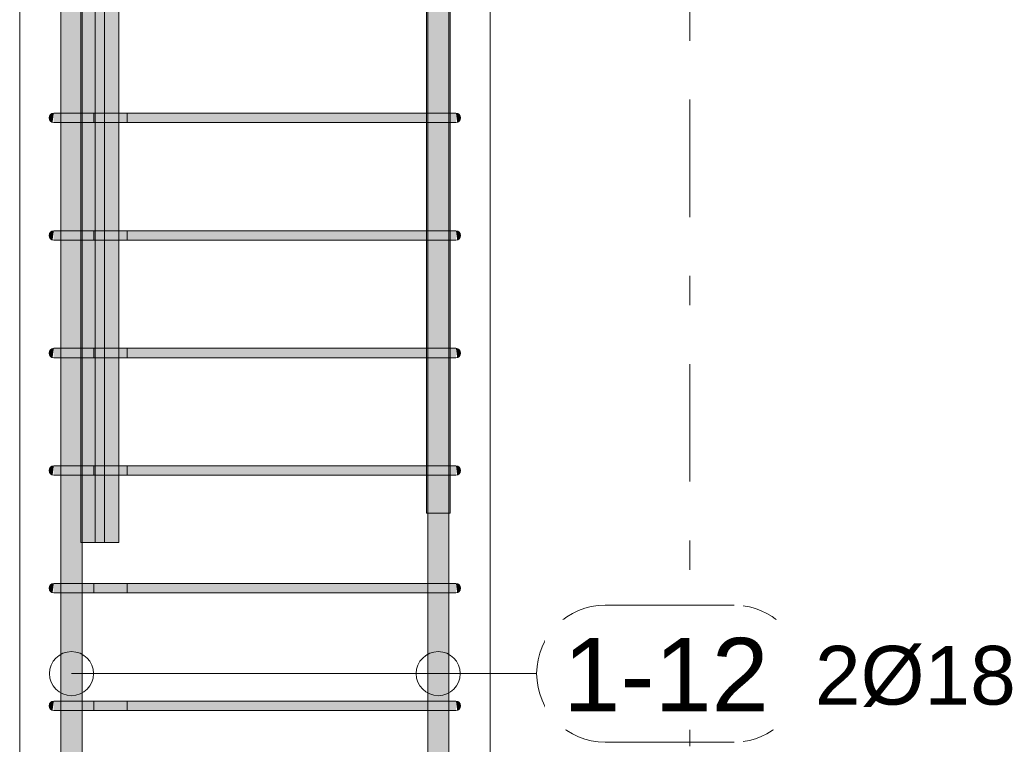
# Model space of a CAD drawing. Header units: millimetres. Extents: x 4307 to 42792, y 1610 to 10025.
# Tile 38 of 256: x 5400 to 6237, y 7687 to 8303. Entities that reach past the tile are written whole.
import ezdxf

# ---------------------------------------------------------------- set-up
doc = ezdxf.new("R2010")
doc.units = ezdxf.units.MM
doc.linetypes.add('Čára osnovy', pattern=[225, 100, -50, 25, -50])
for name, color, linetype, lineweight in [('S-COLS', 52, 'Continuous', 9), ('S-GRID', 1, 'Continuous', 5), ('S-RBAR', 171, 'Continuous', 5), ('S-RBAR-IDEN', 171, 'Continuous', 5)]:
    doc.layers.add(name, color=color, linetype=linetype, lineweight=lineweight)
doc.styles.add('Arial', font='arial.ttf', dxfattribs={"height": 50})
doc.styles.add('Arial_1', font='arial.ttf', dxfattribs={"height": 62.5})

# ---------------------------------------------------------------- blocks, each defined once
blk = doc.blocks.new('Popisek výztuže - _Typ_ množství_PRAVÝ-500031-V1')
at = {"layer": 'S-RBAR-IDEN'}
for p, q in [((6694.54, 8583.84), (6584.84, 8583.84)), ((6584.84, 8467.41), (6694.54, 8467.41))]:
    blk.add_line(p, q, dxfattribs=at)
for centre, start, end in [((6584.84, 8525.62), 90, 270), ((6694.54, 8525.62), 277.64339, 82.35661)]:
    blk.add_arc(centre, 58.22, start, end, dxfattribs=at)

msp = doc.modelspace()

# ---------------------------------------------------------------- hatches: boundary and pattern name
at = {"layer": 'S-RBAR'}
h = msp.add_hatch(color=7, dxfattribs=at)
h.paths.add_polyline_path([(5765.95, 7883.8), (5765.95, 7916), (5764.95, 7916), (5765.14, 7883.8)])
h.paths.add_polyline_path([(5745.95, 7883.8), (5746.95, 7883.8), (5746.95, 7916), (5745.95, 7916)])
h.paths.add_polyline_path([(5764.95, 7924), (5765.95, 7924), (5765.95, 8016), (5764.95, 8016), (5764.95, 7975.66)])
h.paths.add_polyline_path([(5745.95, 7924), (5746.95, 7924), (5746.95, 8016), (5745.95, 8016), (5745.95, 7975.66)])
h.paths.add_polyline_path([(5746.95, 8024), (5746.95, 8116), (5745.95, 8116), (5745.95, 8024)])
h.paths.add_polyline_path([(5765.95, 8024), (5765.95, 8116), (5764.95, 8116), (5765.14, 8024)])
h.paths.add_polyline_path([(5765.14, 8124), (5765.95, 8124), (5765.95, 8216), (5764.95, 8216), (5764.95, 8124)])
h.paths.add_polyline_path([(5746.95, 8124), (5746.95, 8216), (5745.95, 8216), (5745.95, 8124)])
h.paths.add_polyline_path([(5746.95, 8224), (5746.95, 8316), (5745.95, 8316), (5745.95, 8224)])
h.paths.add_polyline_path([(5765.14, 8224), (5765.95, 8224), (5765.95, 8316), (5764.95, 8316), (5764.95, 8224)])
h.paths.add_polyline_path([(5765.95, 8324), (5765.95, 8416), (5764.95, 8416), (5765.14, 8324)])
h.paths.add_polyline_path([(5746.95, 8324), (5746.95, 8416), (5745.95, 8416), (5745.95, 8324)])
h.paths.add_polyline_path([(5746.95, 8424), (5746.95, 8516), (5745.95, 8516), (5745.95, 8424)])
h.paths.add_polyline_path([(5765.14, 8424), (5765.95, 8424), (5765.95, 8516), (5764.95, 8516), (5764.95, 8424)])
h.paths.add_polyline_path([(5746.95, 8524), (5746.95, 8616), (5745.95, 8616), (5745.95, 8524)])
h.paths.add_polyline_path([(5765.95, 8524), (5765.95, 8616), (5764.95, 8616), (5765.14, 8524)])
h.paths.add_polyline_path([(5745.95, 8624), (5746.95, 8624), (5746.95, 8660), (5764.95, 8660), (5765.14, 8624), (5765.95, 8624), (5765.95, 8695), (5745.95, 8695), (5745.95, 8666.55)])
h.paths.add_polyline_path([(5765.95, 8705), (5765.95, 8707.64), (5745.95, 8707.64), (5745.95, 8705)])
h.paths.add_polyline_path([(5765.95, 8729.64), (5765.95, 8783.8), (5745.95, 8783.8), (5745.95, 8729.64)])
h = msp.add_hatch(color=7, dxfattribs=at)
h.paths.add_polyline_path([(5484.3, 7858.8), (5484.3, 7916), (5464.3, 7916), (5464.3, 7858.8), (5466.69, 7858.8)])
h.paths.add_polyline_path([(5464.3, 7924), (5484.3, 7924), (5484.3, 8016), (5464.3, 8016), (5464.3, 7975.66)])
h.paths.add_polyline_path([(5484.3, 8024), (5484.3, 8116), (5464.3, 8116), (5464.3, 8024), (5474.5, 8024)])
h.paths.add_polyline_path([(5484.3, 8124), (5484.3, 8216), (5464.3, 8216), (5464.3, 8124), (5474.5, 8124)])
h.paths.add_polyline_path([(5484.3, 8224), (5484.3, 8316), (5464.3, 8316), (5464.3, 8224), (5474.5, 8224)])
h.paths.add_polyline_path([(5466.69, 8324), (5484.3, 8324), (5484.3, 8416), (5464.3, 8416), (5464.3, 8324)])
h.paths.add_polyline_path([(5484.3, 8424), (5484.3, 8516), (5464.3, 8516), (5464.3, 8424), (5474.5, 8424)])
h.paths.add_polyline_path([(5484.3, 8524), (5484.3, 8616), (5464.3, 8616), (5464.3, 8524), (5474.5, 8524)])
h.paths.add_polyline_path([(5474.5, 8624), (5484.3, 8624), (5484.3, 8695), (5464.3, 8695), (5464.3, 8624), (5466.69, 8624)])
h.paths.add_polyline_path([(5484.3, 8705), (5484.3, 8707.64), (5481.93, 8707.64), (5479.29, 8705)])
h.paths.add_polyline_path([(5471.01, 8729.64), (5484.3, 8729.64), (5484.3, 8758.8), (5466.02, 8758.8), (5466.02, 8729.64), (5466.69, 8729.64)])
h = msp.add_hatch(color=7, dxfattribs=at)
h.paths.add_polyline_path([(5464.3, 7858.8), (5464.3, 7916), (5453.05, 7916), (5453.05, 7858.8)])
h.paths.add_polyline_path([(5453.05, 7924), (5464.3, 7924), (5464.3, 8016), (5453.05, 8016), (5453.05, 7975.66)])
h.paths.add_polyline_path([(5464.3, 8024), (5464.3, 8116), (5453.05, 8116), (5453.05, 8024), (5463.14, 8024)])
h.paths.add_polyline_path([(5456.65, 8124), (5464.3, 8124), (5464.3, 8216), (5453.05, 8216), (5453.05, 8124)])
h.paths.add_polyline_path([(5456.65, 8224), (5464.3, 8224), (5464.3, 8316), (5453.05, 8316), (5453.05, 8224)])
h.paths.add_polyline_path([(5459.62, 8324), (5464.3, 8324), (5464.3, 8416), (5453.05, 8416), (5453.05, 8324), (5456.65, 8324)])
h.paths.add_polyline_path([(5464.3, 8424), (5464.3, 8516), (5453.05, 8516), (5453.05, 8424), (5463.14, 8424)])
h.paths.add_polyline_path([(5463.14, 8524), (5464.3, 8524), (5464.3, 8616), (5453.05, 8616), (5453.05, 8524), (5459.9, 8524)])
h.paths.add_polyline_path([(5463.14, 8624), (5464.3, 8624), (5464.3, 8695), (5455.57, 8695.17), (5452.05, 8695.63), (5452.05, 8660), (5453.05, 8660), (5453.05, 8624), (5459.9, 8624)])
h.paths.add_polyline_path([(5456.02, 8705.11), (5456.02, 8707.64), (5452.05, 8707.64), (5452.05, 8705.63)])
h.paths.add_polyline_path([(5452.05, 8729.64), (5456.02, 8729.88), (5456.02, 8752.45), (5452.05, 8748.47), (5452.05, 8729.88)])
h = msp.add_hatch(color=7, dxfattribs=at)
h.paths.add_polyline_path([(5435.05, 5870), (5453.05, 5870), (5452.83, 5916), (5435.05, 5916), (5435.05, 5902.99)])
h.paths.add_polyline_path([(5445.17, 5924), (5453.05, 5924), (5452.83, 6016), (5435.05, 6016), (5435.05, 5924), (5444.85, 5924)])
h.paths.add_polyline_path([(5441.35, 6024), (5453.05, 6024), (5452.83, 6116), (5435.05, 6116), (5435.05, 6024), (5438.1, 6024)])
h.paths.add_polyline_path([(5445.17, 6124), (5453.05, 6124), (5452.83, 6216), (5435.05, 6216), (5435.05, 6124), (5444.85, 6124)])
h.paths.add_polyline_path([(5453.05, 6224), (5452.83, 6316), (5435.05, 6316), (5435.05, 6224), (5452.83, 6224)])
h.paths.add_polyline_path([(5441.35, 6324), (5453.05, 6324), (5452.83, 6416), (5435.05, 6416), (5435.05, 6324), (5438.1, 6324)])
h.paths.add_polyline_path([(5441.35, 6424), (5453.05, 6424), (5452.83, 6516), (5435.05, 6516), (5435.05, 6424), (5438.1, 6424)])
h.paths.add_polyline_path([(5445.17, 6524), (5453.05, 6524), (5452.83, 6616), (5435.05, 6616), (5435.05, 6524), (5444.85, 6524)])
h.paths.add_polyline_path([(5441.35, 6624), (5453.05, 6624), (5452.83, 6716), (5435.05, 6716), (5435.05, 6624), (5438.1, 6624)])
h.paths.add_polyline_path([(5441.35, 6724), (5453.05, 6724), (5452.83, 6816), (5435.05, 6816), (5435.05, 6724), (5438.1, 6724)])
h.paths.add_polyline_path([(5441.35, 6824), (5453.05, 6824), (5452.83, 6916), (5435.05, 6916), (5435.05, 6824), (5438.1, 6824)])
h.paths.add_polyline_path([(5441.35, 6924), (5453.05, 6924), (5452.83, 7016), (5435.05, 7016), (5435.05, 6924), (5438.1, 6924)])
h.paths.add_polyline_path([(5452.83, 7024), (5453.05, 7024), (5452.83, 7116), (5435.05, 7116), (5435.05, 7024), (5449, 7024)])
h.paths.add_polyline_path([(5441.35, 7124), (5453.05, 7124), (5452.83, 7216), (5435.05, 7216), (5435.05, 7124), (5438.1, 7124)])
h.paths.add_polyline_path([(5453.05, 7224), (5452.83, 7316), (5435.05, 7316), (5435.05, 7224), (5452.83, 7224)])
h.paths.add_polyline_path([(5452.83, 7324), (5453.05, 7324), (5452.83, 7416), (5435.05, 7416), (5435.05, 7324), (5449, 7324)])
h.paths.add_polyline_path([(5441.35, 7424), (5453.05, 7424), (5452.83, 7516), (5435.05, 7516), (5435.05, 7424), (5438.1, 7424)])
h.paths.add_polyline_path([(5441.35, 7524), (5453.05, 7524), (5452.83, 7616), (5435.05, 7616), (5435.05, 7524), (5438.1, 7524)])
h.paths.add_polyline_path([(5444.85, 7624), (5453.05, 7624), (5452.83, 7716), (5435.05, 7716), (5435.05, 7624), (5441.35, 7624)])
h.paths.add_polyline_path([(5445.17, 7724), (5453.05, 7724), (5452.83, 7816), (5435.05, 7816), (5435.05, 7724), (5444.85, 7724)])
h.paths.add_polyline_path([(5452.83, 7824), (5453.05, 7824), (5452.83, 7916), (5435.05, 7916), (5435.05, 7824), (5449, 7824)])
h.paths.add_polyline_path([(5452.83, 7924), (5453.05, 7924), (5452.83, 8016), (5435.05, 8016), (5435.05, 7924), (5449, 7924)])
h.paths.add_polyline_path([(5441.35, 8024), (5453.05, 8024), (5452.83, 8116), (5435.05, 8116), (5435.05, 8024), (5438.1, 8024)])
h.paths.add_polyline_path([(5445.17, 8124), (5453.05, 8124), (5452.83, 8216), (5435.05, 8216), (5435.05, 8124), (5444.85, 8124)])
h.paths.add_polyline_path([(5441.35, 8224), (5453.05, 8224), (5452.83, 8316), (5435.05, 8316), (5435.05, 8224), (5438.1, 8224)])
h.paths.add_polyline_path([(5445.17, 8324), (5453.05, 8324), (5452.83, 8416), (5435.05, 8416), (5435.05, 8324), (5444.85, 8324)])
h.paths.add_polyline_path([(5444.85, 8424), (5453.05, 8424), (5452.83, 8516), (5435.05, 8516), (5435.05, 8424), (5441.35, 8424)])
h.paths.add_polyline_path([(5445.17, 8524), (5453.05, 8524), (5452.83, 8616), (5435.05, 8616), (5435.05, 8524), (5444.85, 8524)])
h.paths.add_polyline_path([(5449, 8624), (5453.05, 8624), (5452.83, 8660), (5435.05, 8660), (5435.05, 8624), (5445.17, 8624)])
h = msp.add_hatch(color=7, dxfattribs=at)
h.paths.add_polyline_path([(5746.95, 5870), (5764.95, 5870), (5764.95, 5916), (5746.95, 5916), (5746.95, 5902.99)])
h.paths.add_polyline_path([(5761.9, 5924), (5764.95, 5924), (5764.95, 6016), (5746.95, 6016), (5746.95, 5924), (5758.65, 5924)])
h.paths.add_polyline_path([(5761.9, 6024), (5764.95, 6024), (5764.95, 6116), (5746.95, 6116), (5746.95, 6024), (5758.65, 6024)])
h.paths.add_polyline_path([(5761.9, 6124), (5764.95, 6124), (5764.95, 6216), (5746.95, 6216), (5746.95, 6124), (5758.65, 6124)])
h.paths.add_polyline_path([(5746.95, 6224), (5764.95, 6224), (5764.95, 6316), (5746.95, 6316), (5746.95, 6275.01)])
h.paths.add_polyline_path([(5761.9, 6324), (5764.95, 6324), (5764.95, 6416), (5746.95, 6416), (5746.95, 6324), (5758.65, 6324)])
h.paths.add_polyline_path([(5761.9, 6424), (5764.95, 6424), (5764.95, 6516), (5746.95, 6516), (5746.95, 6424), (5758.65, 6424)])
h.paths.add_polyline_path([(5761.9, 6524), (5764.95, 6524), (5764.95, 6616), (5746.95, 6616), (5746.95, 6524), (5758.65, 6524)])
h.paths.add_polyline_path([(5761.9, 6624), (5764.95, 6624), (5764.95, 6716), (5746.95, 6716), (5746.95, 6624), (5758.65, 6624)])
h.paths.add_polyline_path([(5761.9, 6724), (5764.95, 6724), (5764.95, 6816), (5746.95, 6816), (5746.95, 6724), (5758.65, 6724)])
h.paths.add_polyline_path([(5761.9, 6824), (5764.95, 6824), (5764.95, 6916), (5746.95, 6916), (5746.95, 6824), (5758.65, 6824)])
h.paths.add_polyline_path([(5761.9, 6924), (5764.95, 6924), (5764.95, 7016), (5746.95, 7016), (5746.95, 6924), (5758.65, 6924)])
h.paths.add_polyline_path([(5746.95, 7024), (5764.95, 7024), (5764.95, 7116), (5746.95, 7116), (5746.95, 7072.19)])
h.paths.add_polyline_path([(5758.65, 7124), (5764.95, 7124), (5764.95, 7216), (5746.95, 7216), (5746.95, 7124), (5754.83, 7124)])
h.paths.add_polyline_path([(5751, 7224), (5764.95, 7224), (5764.95, 7316), (5746.95, 7316), (5746.95, 7224)])
h.paths.add_polyline_path([(5751, 7324), (5764.95, 7324), (5764.95, 7416), (5746.95, 7416), (5746.95, 7324)])
h.paths.add_polyline_path([(5761.9, 7424), (5764.95, 7424), (5764.95, 7516), (5746.95, 7516), (5746.95, 7424), (5758.65, 7424)])
h.paths.add_polyline_path([(5758.65, 7524), (5764.95, 7524), (5764.95, 7616), (5746.95, 7616), (5746.95, 7524), (5754.83, 7524)])
h.paths.add_polyline_path([(5761.9, 7624), (5764.95, 7624), (5764.95, 7716), (5746.95, 7716), (5746.95, 7624), (5758.65, 7624)])
h.paths.add_polyline_path([(5761.9, 7724), (5764.95, 7724), (5764.95, 7816), (5746.95, 7816), (5746.95, 7724), (5758.65, 7724)])
h.paths.add_polyline_path([(5751, 7824), (5764.95, 7824), (5764.95, 7916), (5746.95, 7916), (5746.95, 7824)])
h.paths.add_polyline_path([(5751, 7924), (5764.95, 7924), (5764.95, 8016), (5746.95, 8016), (5746.95, 7924)])
h.paths.add_polyline_path([(5761.9, 8024), (5764.95, 8024), (5764.95, 8116), (5746.95, 8116), (5746.95, 8024), (5758.65, 8024)])
h.paths.add_polyline_path([(5761.9, 8124), (5764.95, 8124), (5764.95, 8216), (5746.95, 8216), (5746.95, 8124), (5758.65, 8124)])
h.paths.add_polyline_path([(5761.9, 8224), (5764.95, 8224), (5764.95, 8316), (5746.95, 8316), (5746.95, 8224), (5758.65, 8224)])
h.paths.add_polyline_path([(5761.9, 8324), (5764.95, 8324), (5764.95, 8416), (5746.95, 8416), (5746.95, 8324), (5758.65, 8324)])
h.paths.add_polyline_path([(5758.65, 8424), (5764.95, 8424), (5764.95, 8516), (5746.95, 8516), (5746.95, 8424), (5754.83, 8424)])
h.paths.add_polyline_path([(5761.9, 8524), (5764.95, 8524), (5764.95, 8616), (5746.95, 8616), (5746.95, 8524), (5758.65, 8524)])
h.paths.add_polyline_path([(5754.83, 8624), (5764.95, 8624), (5764.95, 8660), (5746.95, 8660), (5746.95, 8624), (5751, 8624)])
for points in [[(5427.96, 8216.14), (5429, 8224), (5427, 8223.46), (5425.54, 8222), (5425, 8220), (5425.54, 8218), (5427.42, 8216.36)], [(5445.17, 8216), (5449, 8216), (5449, 8224), (5429, 8224), (5429, 8216), (5444.85, 8216)], [(5741.56, 8216), (5751, 8216), (5751, 8224), (5449, 8224), (5449, 8216), (5663.02, 8216)], [(5769.48, 8216), (5771, 8216.14), (5771, 8224), (5751, 8224), (5751, 8216), (5767.31, 8216)], [(5772.04, 8216.14), (5773, 8216.54), (5774.46, 8218), (5775, 8220), (5774.46, 8222), (5773, 8223.46), (5771, 8224), (5771.66, 8218.96)], [(5427.96, 8116.14), (5429, 8124), (5427, 8123.46), (5425.54, 8122), (5425, 8120), (5425.54, 8118), (5427.42, 8116.36)], [(5445.17, 8116), (5449, 8116), (5449, 8124), (5429, 8124), (5429, 8116), (5444.85, 8116)], [(5741.56, 8116), (5751, 8116), (5751, 8124), (5449, 8124), (5449, 8116), (5663.02, 8116)], [(5769.48, 8116), (5771, 8116.14), (5771, 8124), (5751, 8124), (5751, 8116), (5767.31, 8116)], [(5772.04, 8116.14), (5773, 8116.54), (5774.46, 8118), (5775, 8120), (5774.46, 8122), (5773, 8123.46), (5771, 8124), (5771.66, 8118.96)], [(5427.96, 8016.14), (5429, 8024), (5427, 8023.46), (5425.54, 8022), (5425, 8020), (5425.54, 8018), (5427.42, 8016.36)], [(5445.17, 8016), (5449, 8016), (5449, 8024), (5429, 8024), (5429, 8016), (5444.85, 8016)], [(5741.56, 8016), (5751, 8016), (5751, 8024), (5449, 8024), (5449, 8016), (5663.02, 8016)], [(5769.48, 8016), (5771, 8016.14), (5771, 8024), (5751, 8024), (5751, 8016), (5767.31, 8016)], [(5772.04, 8016.14), (5773, 8016.54), (5774.46, 8018), (5775, 8020), (5774.46, 8022), (5773, 8023.46), (5771, 8024), (5771.66, 8018.96)], [(5427.96, 7916.14), (5429, 7924), (5427, 7923.46), (5425.54, 7922), (5425, 7920), (5425.54, 7918), (5427.42, 7916.36)], [(5445.17, 7916), (5449, 7916), (5449, 7924), (5429, 7924), (5429, 7916), (5444.85, 7916)], [(5505.96, 7916), (5751, 7916), (5751, 7924), (5449, 7924), (5449, 7916), (5466.69, 7916)], [(5770.17, 7916), (5771, 7916.14), (5771, 7924), (5751, 7924), (5751, 7916), (5769.48, 7916)], [(5772.04, 7916.14), (5773, 7916.54), (5774.46, 7918), (5775, 7920), (5774.46, 7922), (5773, 7923.46), (5771, 7924), (5771.66, 7918.96)], [(5427.96, 7816.14), (5429, 7824), (5427, 7823.46), (5425.54, 7822), (5425, 7820), (5425.54, 7818), (5427.42, 7816.36), (5427.76, 7816.22)], [(5445.17, 7816), (5449, 7816.22), (5449, 7824), (5429, 7824), (5429, 7816), (5444.85, 7816)], [(5505.96, 7816), (5751, 7816.22), (5751, 7824), (5449, 7824), (5449, 7816), (5466.69, 7816)], [(5751, 7816), (5771, 7816.22), (5771, 7824), (5751, 7824), (5751, 7816.22)], [(5772.04, 7816.14), (5773, 7816.54), (5774.46, 7818), (5775, 7820), (5774.46, 7822), (5773, 7823.46), (5771, 7824), (5772.02, 7816.22)], [(5427.96, 7716.14), (5429, 7724), (5427, 7723.46), (5425.54, 7722), (5425, 7720), (5425.54, 7718), (5427.42, 7716.36)], [(5445.17, 7716), (5449, 7716), (5449, 7724), (5429, 7724), (5429, 7716), (5444.85, 7716)], [(5741.56, 7716), (5751, 7716), (5751, 7724), (5449, 7724), (5449, 7716), (5663.02, 7716)], [(5769.48, 7716), (5771, 7716.14), (5771, 7724), (5751, 7724), (5751, 7716), (5767.31, 7716)], [(5772.04, 7716.14), (5773, 7716.54), (5774.46, 7718), (5775, 7720), (5774.46, 7722), (5773, 7723.46), (5771, 7724), (5771.66, 7718.96)]]:
    msp.add_hatch(color=7, dxfattribs=at).paths.add_polyline_path(points)

# ---------------------------------------------------------------- linework, layer by layer
at = {"layer": 'S-COLS'}
for p, q in [((5400, 8920), (5400, 5870)), ((5400, 8670), (5400, 5870)), ((5800, 8670), (5800, 5870)), ((5800, 5870), (5800, 8670))]:
    msp.add_line(p, q, dxfattribs=at)
at = {"layer": 'S-GRID', "linetype": 'Čára osnovy', "lineweight": 9}
msp.add_line((5970, 2060.61), (5970, 9495.06), dxfattribs=at)
at = {"layer": 'S-RBAR'}
for p, q in [((5745.95, 7883.8), (5745.95, 8783.8)), ((5745.95, 7883.8), (5745.95, 8783.8)), ((5765.95, 7883.8), (5765.95, 8783.8)), ((5765.95, 7883.8), (5765.95, 8783.8)), ((5452.05, 7858.8), (5452.05, 8758.8)), ((5464.3, 7858.8), (5464.3, 8758.8)), ((5472.05, 7858.8), (5472.05, 8758.8)), ((5484.3, 7858.8), (5484.3, 8758.8)), ((5435.05, 5870), (5435.05, 8660)), ((5435.05, 5870), (5435.05, 8660)), ((5453.05, 5870), (5453.05, 8660)), ((5453.05, 5870), (5453.05, 8660)), ((5746.95, 5870), (5746.95, 8660)), ((5746.95, 5870), (5746.95, 8660)), ((5764.95, 5870), (5764.95, 8660)), ((5764.95, 5870), (5764.95, 8660)), ((5434.86, 8224), (5429, 8224)), ((5449, 8224), (5429, 8224)), ((5449, 8224), (5429, 8224)), ((5463.14, 8224), (5429, 8224)), ((5463.14, 8224), (5434.86, 8224)), ((5449, 8224), (5751, 8224)), ((5751, 8224), (5449, 8224)), ((5463.14, 8224), (5463.14, 8216)), ((5463.14, 8224), (5491.43, 8224)), ((5491.43, 8216), (5491.43, 8224)), ((5771, 8224), (5751, 8224)), ((5771, 8224), (5751, 8224)), ((5434.86, 8216), (5429, 8216)), ((5449, 8216), (5429, 8216)), ((5463.14, 8216), (5429, 8216)), ((5463.14, 8216), (5434.86, 8216)), ((5449, 8216), (5434.86, 8216)), ((5449, 8216), (5751, 8216)), ((5751, 8216), (5449, 8216)), ((5463.14, 8216), (5491.43, 8216)), ((5771, 8216), (5751, 8216)), ((5771, 8216), (5751, 8216)), ((5434.86, 8124), (5429, 8124)), ((5449, 8124), (5429, 8124)), ((5449, 8124), (5429, 8124)), ((5463.14, 8124), (5429, 8124)), ((5463.14, 8124), (5434.86, 8124)), ((5449, 8124), (5751, 8124)), ((5751, 8124), (5449, 8124)), ((5463.14, 8124), (5463.14, 8116)), ((5463.14, 8124), (5491.43, 8124)), ((5491.43, 8116), (5491.43, 8124)), ((5771, 8124), (5751, 8124)), ((5771, 8124), (5751, 8124)), ((5434.86, 8116), (5429, 8116)), ((5449, 8116), (5429, 8116)), ((5463.14, 8116), (5429, 8116)), ((5463.14, 8116), (5434.86, 8116)), ((5449, 8116), (5434.86, 8116)), ((5449, 8116), (5751, 8116)), ((5751, 8116), (5449, 8116)), ((5463.14, 8116), (5491.43, 8116)), ((5771, 8116), (5751, 8116)), ((5771, 8116), (5751, 8116)), ((5434.86, 8024), (5429, 8024)), ((5449, 8024), (5429, 8024)), ((5449, 8024), (5429, 8024)), ((5463.14, 8024), (5429, 8024)), ((5463.14, 8024), (5434.86, 8024)), ((5449, 8024), (5751, 8024)), ((5751, 8024), (5449, 8024)), ((5463.14, 8024), (5463.14, 8016)), ((5463.14, 8024), (5491.43, 8024)), ((5491.43, 8016), (5491.43, 8024)), ((5771, 8024), (5751, 8024)), ((5771, 8024), (5751, 8024)), ((5434.86, 8016), (5429, 8016)), ((5449, 8016), (5429, 8016)), ((5463.14, 8016), (5429, 8016)), ((5463.14, 8016), (5434.86, 8016)), ((5449, 8016), (5434.86, 8016)), ((5449, 8016), (5751, 8016)), ((5751, 8016), (5449, 8016)), ((5463.14, 8016), (5491.43, 8016)), ((5771, 8016), (5751, 8016)), ((5771, 8016), (5751, 8016)), ((5434.86, 7924), (5429, 7924)), ((5449, 7924), (5429, 7924)), ((5449, 7924), (5429, 7924)), ((5463.14, 7924), (5429, 7924)), ((5463.14, 7924), (5434.86, 7924)), ((5449, 7924), (5751, 7924)), ((5751, 7924), (5449, 7924)), ((5463.14, 7924), (5463.14, 7916)), ((5463.14, 7924), (5491.43, 7924)), ((5491.43, 7916), (5491.43, 7924)), ((5771, 7924), (5751, 7924)), ((5771, 7924), (5751, 7924)), ((5434.86, 7916), (5429, 7916)), ((5449, 7916), (5429, 7916)), ((5463.14, 7916), (5429, 7916)), ((5463.14, 7916), (5434.86, 7916)), ((5449, 7916), (5434.86, 7916)), ((5449, 7916), (5751, 7916)), ((5751, 7916), (5449, 7916)), ((5463.14, 7916), (5491.43, 7916)), ((5771, 7916), (5751, 7916)), ((5771, 7916), (5751, 7916)), ((5765.95, 7883.8), (5745.95, 7883.8)), ((5765.95, 7883.8), (5745.95, 7883.8)), ((5472.05, 7858.8), (5452.05, 7858.8)), ((5484.3, 7858.8), (5464.3, 7858.8)), ((5434.86, 7824), (5429, 7824)), ((5449, 7824), (5429, 7824)), ((5449, 7824), (5429, 7824)), ((5463.14, 7824), (5429, 7824)), ((5463.14, 7824), (5434.86, 7824)), ((5449, 7824), (5751, 7824)), ((5751, 7824), (5449, 7824)), ((5463.14, 7824), (5463.14, 7816)), ((5463.14, 7824), (5491.43, 7824)), ((5491.43, 7816), (5491.43, 7824)), ((5771, 7824), (5751, 7824)), ((5771, 7824), (5751, 7824)), ((5434.86, 7816), (5429, 7816)), ((5449, 7816), (5429, 7816)), ((5463.14, 7816), (5429, 7816)), ((5463.14, 7816), (5434.86, 7816)), ((5449, 7816), (5434.86, 7816)), ((5449, 7816), (5751, 7816)), ((5751, 7816), (5449, 7816)), ((5463.14, 7816), (5491.43, 7816)), ((5771, 7816), (5751, 7816)), ((5771, 7816), (5751, 7816)), ((5434.86, 7724), (5429, 7724)), ((5449, 7724), (5429, 7724)), ((5449, 7724), (5429, 7724)), ((5463.14, 7724), (5429, 7724)), ((5463.14, 7724), (5434.86, 7724)), ((5449, 7724), (5751, 7724)), ((5751, 7724), (5449, 7724)), ((5463.14, 7724), (5463.14, 7716)), ((5463.14, 7724), (5491.43, 7724)), ((5491.43, 7716), (5491.43, 7724)), ((5771, 7724), (5751, 7724)), ((5771, 7724), (5751, 7724)), ((5434.86, 7716), (5429, 7716)), ((5449, 7716), (5429, 7716)), ((5463.14, 7716), (5429, 7716)), ((5463.14, 7716), (5434.86, 7716)), ((5449, 7716), (5434.86, 7716)), ((5449, 7716), (5751, 7716)), ((5751, 7716), (5449, 7716)), ((5463.14, 7716), (5491.43, 7716)), ((5771, 7716), (5751, 7716)), ((5771, 7716), (5751, 7716))]:
    msp.add_line(p, q, dxfattribs=at)
for centre, start, end in [((5429, 8220), 90, 270), ((5429, 8220), 90, 270), ((5429, 8220), 90, 270), ((5771, 8220), 270, 90), ((5771, 8220), 270, 90), ((5429, 8120), 90, 270), ((5429, 8120), 90, 270), ((5429, 8120), 90, 270), ((5771, 8120), 270, 90), ((5771, 8120), 270, 90), ((5429, 8020), 90, 270), ((5429, 8020), 90, 270), ((5429, 8020), 90, 270), ((5771, 8020), 270, 90), ((5771, 8020), 270, 90), ((5429, 7920), 90, 270), ((5429, 7920), 90, 270), ((5429, 7920), 90, 270), ((5771, 7920), 270, 90), ((5771, 7920), 270, 90), ((5429, 7820), 90, 270), ((5429, 7820), 90, 270), ((5429, 7820), 90, 270), ((5771, 7820), 270, 90), ((5771, 7820), 270, 90), ((5429, 7720), 90, 270), ((5429, 7720), 90, 270), ((5429, 7720), 90, 270), ((5771, 7720), 270, 90), ((5771, 7720), 270, 90)]:
    msp.add_arc(centre, 4, start, end, dxfattribs=at)
at = {"layer": 'S-RBAR-IDEN'}
for p in [(5444.05, 7747.35), (5755.95, 7747.35)]:
    msp.add_line(p, (5839.63, 7747.35), dxfattribs=at)
for centre in [(5444.05, 7747.35), (5755.95, 7747.35)]:
    msp.add_circle(centre, 18.75, dxfattribs=at)

# ---------------------------------------------------------------- block references
msp.add_blockref('Popisek výztuže - _Typ_ množství_PRAVÝ-500031-V1', (-687, -778.28), dxfattribs=at)

# ---------------------------------------------------------------- texts
at = {"layer": 'S-RBAR-IDEN', "insert": (6076.26, 7770.97), "char_height": 50, "width": 210.443, "attachment_point": 1, "style": 'Arial', "bg_fill": 3, "box_fill_scale": 1.25, "bg_fill_color": 256, "bg_fill_true_color": 13158600, "bg_fill_transparency": 0}
msp.add_mtext('2Ø18', dxfattribs=at)

# ---------------------------------------------------------------- next in the draw order: texts
at = {"layer": 'S-RBAR-IDEN', "insert": (5862.27, 7777.72), "char_height": 62.5, "width": 210.443, "attachment_point": 1, "style": 'Arial_1', "bg_fill": 3, "box_fill_scale": 1.25, "bg_fill_color": 256, "bg_fill_true_color": 13158600, "bg_fill_transparency": 0}
msp.add_mtext('1-12', dxfattribs=at)

doc.saveas('drawing.dxf')
